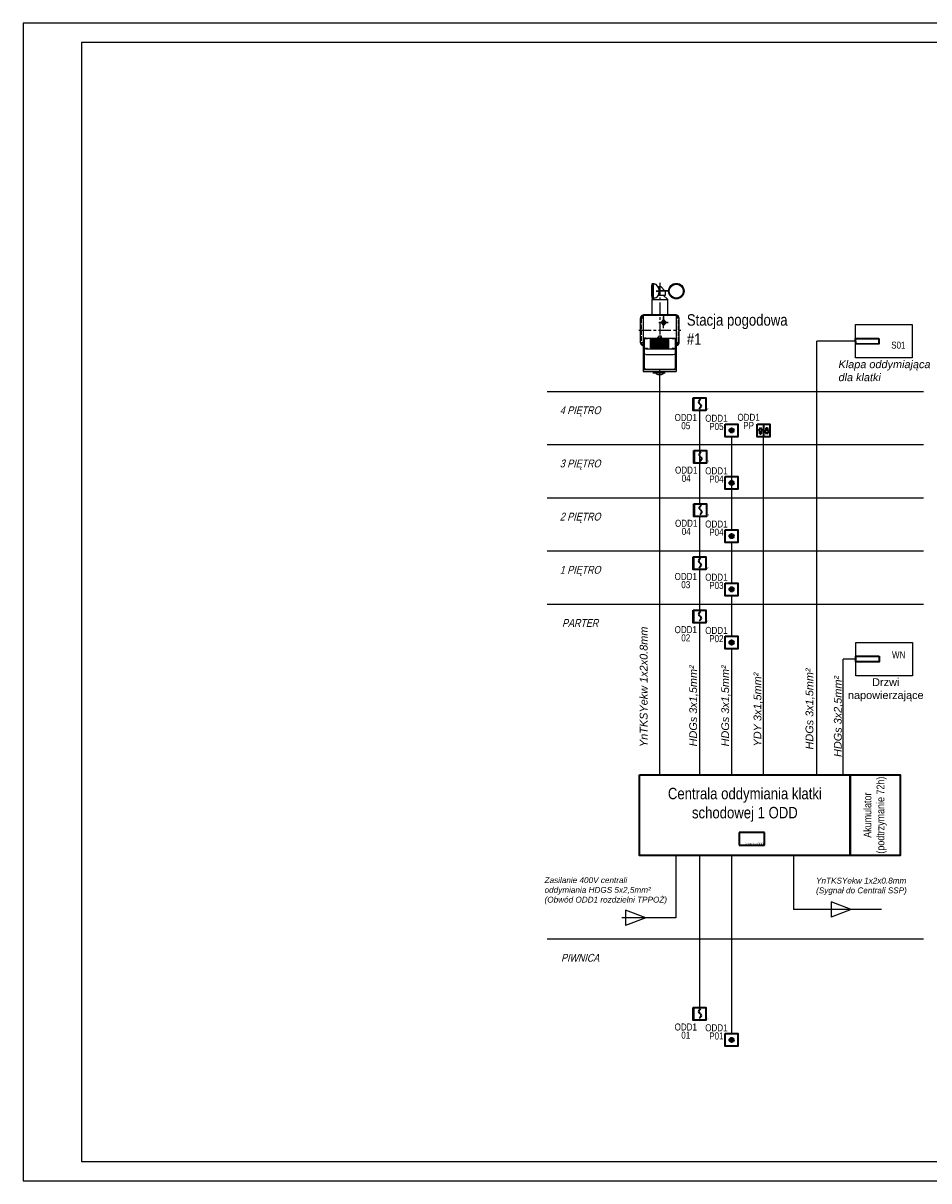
# Model space of a CAD drawing. Header units: millimetres. Extents: x 308 to 111749, y 130 to 32066.
# Tile 8 of 9: x 69749 to 92991, y 2366 to 32066. Entities that reach past the tile are written whole.
import ezdxf
from ezdxf.enums import TextEntityAlignment as Align

# ---------------------------------------------------------------- set-up
doc = ezdxf.new("R2010")
doc.units = ezdxf.units.MM
doc.linetypes.add('ACAD_ISO02W100', pattern=[15, 12, -3])
doc.linetypes.add('MITTE', pattern=[50.8, 31.75, -6.35, 6.35, -6.35])
for name, color, linetype in [('$ MP opisy', 7, 'Continuous'), ('INSTELEKTR', 7, 'Continuous'), ('ZEICHNUNG', 7, 'Continuous')]:
    doc.layers.add(name, color=color, linetype=linetype)
for name, color, linetype, lineweight in [('CP_LINENORM', 251, 'Continuous', 25), ('Elementy ODD', 3, 'Continuous', 35), ('Elementy SAP', 1, 'Continuous', 35)]:
    doc.layers.add(name, color=color, linetype=linetype, lineweight=lineweight)
doc.styles.add('DYN_DIM', font='ARIAL.TTF')
doc.styles.add('GENERATED_STYLE_10', font='ARIALN.TTF')
doc.styles.add('ROMANS', font='ARIALN.TTF', dxfattribs={"width": 0.7})
doc.styles.get("Standard").update_dxf_attribs({"font": 'arial.ttf'})

# ---------------------------------------------------------------- blocks, each defined once
blk = doc.blocks.new('czujka dymu')
h = blk.add_hatch(color=256)
h.set_gradient(color1=(255, 0, 0), color2=(224, 0, 0), one_color=1, name='INVSPHERICAL')
h.paths.add_polyline_path([(-28.7, 16.3), (-28.7, 32.5), (-32.5, 32.5), (-32.5, 16.3)])
h.paths.add_polyline_path([(-28.7, 0), (-28.7, 16.3), (-32.5, 16.3), (-32.5, 0)])
for p, q in [((-18, 22), (-17.5, 24)), ((-17.5, 19.9), (-18, 22)), ((-17.5, 24), (-16, 26.4)), ((-16.3, 18.1), (-17.5, 19.9)), ((-14.3, 6.9), (-16.9, 4)), ((-16, 17.5), (-16.3, 18.1)), ((-16, 26.4), (-13.4, 29.2)), ((-15.1, 16.6), (-16, 17.5)), ((-15.1, 16.6), (-14.3, 15.7)), ((-14.3, 15.7), (-13.9, 15.1)), ((-12.8, 9.2), (-14.3, 6.9)), ((-13.9, 15.1), (-12.8, 13.4)), ((-12.8, 13.4), (-12.3, 11.3)), ((-12.3, 11.3), (-12.8, 9.2))]:
    blk.add_line(p, q)
blk.add_lwpolyline([(-32.5, 32.5), (0, 32.5), (0, 0), (-32.5, 0)], close=True)
blk.add_text('R', height=5.08).set_placement((1.4, 1.3))
blk = doc.blocks.new('przycisk przewietrzania')
for p, q in [((16.3, 32.5), (16.3, 0)), ((7, 7.7), (10, 7.7))]:
    blk.add_line(p, q)
at = {"ltscale": 4}
for p, q in [((3.6, 16.2), (8.3, 24.7)), ((7, 16.2), (3.6, 16.2)), ((7, 7.7), (7, 16.2)), ((8.3, 24.7), (13.3, 16.2)), ((10, 16.2), (10, 7.7)), ((13.3, 16.2), (10, 16.2)), ((19.8, 15.3), (23.1, 15.3)), ((24.8, 6.8), (19.8, 15.3)), ((23.1, 15.3), (23.1, 23.7)), ((23.1, 23.7), (26.1, 23.7)), ((29.4, 15.3), (24.8, 6.8)), ((26.1, 23.7), (26.1, 15.3)), ((26.1, 15.3), (29.4, 15.3))]:
    blk.add_line(p, q, dxfattribs=at)
blk.add_lwpolyline([(0, 32.5), (32.5, 32.5), (32.5, 0), (0, 0)], close=True)
blk = doc.blocks.new('przycisk oddymiania')
h = blk.add_hatch(color=256)
h.set_gradient(color1=(255, 0, 0), color2=(255, 0, 0))
h.paths.add_polyline_path([(21.9, 16.3, 1), (10.6, 16.3, 1)])
blk.add_lwpolyline([(0, 32.5), (32.5, 32.5), (32.5, 0), (0, 0)], close=True)
blk.add_circle((16.3, 16.3), 5.61)
blk = doc.blocks.new('WRG80_V')
for p, q in [((-19.1, 120.4), (-17, 120.4)), ((-4.5, 90), (14, 90)), ((-2, 112), (-4, 110)), ((22, 101.2), (-2.1, 101.2)), ((22, 100.2), (-2.1, 100.2)), ((-2, 112), (2, 112)), ((2, 112), (12.8, 101.2)), ((8, 90), (20, 79)), ((13.8, 100.2), (14, 100)), ((14, 90), (14, 100)), ((22, 101.2), (22, 102.2)), ((-18.3, 80.5), (-20, 79)), ((-20, 40), (-20, 79)), ((-19.1, 80.5), (-16.8, 80.5)), ((20, 40), (20, 79)), ((-43.3, 38.5), (41.7, 38.5)), ((-43.3, 38.5), (-43.3, -105.6)), ((-20.8, 38.5), (19.2, 38.5)), ((41.7, 38.5), (41.7, -105.6)), ((-40.8, -21.3), (-40.8, -98.1)), ((-35.8, -20), (34.2, -20)), ((39.2, -21.3), (39.2, -98.1)), ((-35.8, -47.9), (34.2, -47.9)), ((-43.3, -100.9), (41.7, -100.9)), ((-43.3, -105.6), (41.7, -105.6)), ((-35.8, -99.4), (34.2, -99.4)), ((-10.8, -110.2), (-10.8, -105.6)), ((9.2, -110.2), (9.2, -105.6))]:
    blk.add_line(p, q)
at = {"color": 4}
for p, q in [((-2.1, 101.2), (-10, 100.7)), ((-10, 100.7), (-2.1, 100.2)), ((-20, 79), (20, 79)), ((-24.3, -44.6), (-24.3, -23.1)), ((-21.5, -44.9), (-21.5, -24.1)), ((-21.3, -22.3), (19.7, -22.3)), ((-18.8, -22.7), (-18.8, -22.7)), ((-18.8, -44.6), (-18.8, -23.5)), ((-16, -46.4), (-16, -24.1)), ((-13.2, -44.6), (-13.2, -22.3)), ((-10.5, -46.4), (-10.5, -24.1)), ((-7.7, -44.6), (-7.7, -22.3)), ((-5, -46.4), (-5, -24.1)), ((-2.2, -44.6), (-2.2, -22.3)), ((0.6, -46.4), (0.6, -24.1)), ((3.3, -44.6), (3.3, -22.3)), ((6.1, -46.4), (6.1, -24.1)), ((8.8, -44.6), (8.8, -22.3)), ((11.6, -46.4), (11.6, -24.1)), ((14.4, -44.6), (14.4, -22.3)), ((17.1, -45.2), (17.1, -23.4)), ((19.9, -44.6), (19.9, -23.8)), ((22.6, -45.5), (22.6, -24.1)), ((-21.3, -46.4), (19.7, -46.4)), ((-40.8, -68.2), (-43.3, -68.2)), ((-35.8, -62), (34.2, -62)), ((39.2, -68.2), (41.7, -68.2))]:
    blk.add_line(p, q, dxfattribs=at)
at = {"color": 4, "linetype": 'MITTE'}
for p, q in [((9.5, 39.9), (9.5, 14.9)), ((-2.5, 20), (21.5, 20)), ((13.7, -110.2), (-18.3, -110.2)), ((-0.8, -100.9), (-0.8, -121.1))]:
    blk.add_line(p, q, dxfattribs=at)
at = {"color": 0, "linetype": 'Continuous'}
for p, q in [((6.6, 24.9), (3.8, 20)), ((3.8, 20), (6.6, 15.1)), ((12.3, 24.9), (6.6, 24.9)), ((6.6, 15.1), (12.3, 15.1)), ((12.3, 24.9), (15.2, 20)), ((15.2, 20), (12.3, 15.1)), ((-2.5, -14.7), (-5.9, -19.2)), ((-5.6, -20), (-5.9, -19.2)), ((3.1, -15.4), (-2.5, -14.7)), ((5.1, -20), (3.1, -15.4))]:
    blk.add_line(p, q, dxfattribs=at)
at = {"color": 1, "extrusion": (-4.82577e-16, -0.258819, 0.965926)}
blk.add_line((-40.8, -45.4, 0.2), (-40.8, -46.7, 0), dxfattribs=at)
blk.add_circle((42, 100.5), 20)
at = {"color": 4}
blk.add_circle((42, 100.5), 18, dxfattribs=at)
at = {"color": 4, "linetype": 'Continuous'}
blk.add_circle((9.5, 20), 4.93, dxfattribs=at)
for centre, start, end in [((-14.8, 120.9), 206.5004, 264.4494), ((-14.6, 80.1), 96.5122, 154.4945)]:
    blk.add_arc(centre, 2, start, end)
blk.add_arc((-0.3, -19.9), 4.93, 358.8263, 181.1737, dxfattribs=at)
at = {"extrusion": (4.5321e-33, -9.47433e-31, -1)}
blk.add_ellipse((-19, 100.4), major_axis=(-0.1, 20), ratio=0.102149, start_param=3.048003, end_param=6.283185, dxfattribs=at)
at = {"color": 4, "extrusion": (-5.0816e-31, -2.43081e-33, -1)}
blk.add_ellipse((-16.9, 100.5), major_axis=(-0.1, 19.9), ratio=0.097319, start_param=2.942758, end_param=6.478224, dxfattribs=at)
at = {"color": 4}
for centre, major_axis, ratio, start_param, end_param in [((-16.1, 100.5), (0.1, -18.5), 0.082864, 3.141587, 6.28318), ((34.2, -60.7), (5, 0), 0.258819, 4.712389, 6.283185)]:
    blk.add_ellipse(centre, major_axis=major_axis, ratio=ratio, start_param=start_param, end_param=end_param, dxfattribs=at)
for centre, major_axis, ratio, start_param, end_param in [((-16, 100.5), (0, 18.5), 0.752567, -1.535335, -0.073004), ((-16, 100.5), (0, 18.5), 0.752567, 3.227288, 4.693788), ((-35.8, -21.3), (-5, 0), 0.258819, 4.712389, 6.283185), ((34.2, -46.7), (5, 0), 0.258819, 4.712389, 6.283185), ((-0.8, -110.2), (-10, 0), 0.349359, 6.283185, 9.424778), ((34.2, -98.1), (5, 0), 0.258819, 4.712389, 6.283185)]:
    blk.add_ellipse(centre, major_axis=major_axis, ratio=ratio, start_param=start_param, end_param=end_param)
for centre, major_axis in [((-35.8, -21.3), (-3.5, 0)), ((-21.3, -23.1), (-2.99, 0)), ((19.7, -23.1), (-2.99, 0)), ((35.2, -21.3), (-3.5, 0)), ((-35.8, -46.3), (-3.5, 0)), ((34.7, -46.3), (-3.5, 0))]:
    blk.add_ellipse(centre, major_axis=major_axis, ratio=0.249272)
at = {"extrusion": (-7.88861e-32, -1.67878e-63, -1)}
for centre, major_axis in [((34.2, -21.3), (5, 0)), ((-35.8, -46.7), (-5, 0)), ((-35.8, -98.1), (-5, 0))]:
    blk.add_ellipse(centre, major_axis=major_axis, ratio=0.258819, start_param=4.712389, end_param=6.283185, dxfattribs=at)
at = {"extrusion": (-1.31806e-31, -1.32191e-31, -1)}
for centre in [(-21.3, -45.6), (19.7, -45.6)]:
    blk.add_ellipse(centre, major_axis=(-2.99, 0), ratio=0.249272, dxfattribs=at)
at = {"color": 4, "extrusion": (-7.88861e-32, -1.67878e-63, -1)}
blk.add_ellipse((-35.8, -60.7), major_axis=(-5, 0), ratio=0.258819, start_param=4.712389, end_param=6.283185, dxfattribs=at)
at = {"layer": 'ZEICHNUNG', "color": 4, "linetype": 'MITTE'}
for p, q in [((0, 122.2), (0, -22.3)), ((9.5, 5.5), (9.5, 34.5)), ((-54.3, 0), (53.2, 0)), ((20.7, 20), (-1.8, 20))]:
    blk.add_line(p, q, dxfattribs=at)
at = {"layer": 'ZEICHNUNG'}
for p, q in [((-48.3, 34.2), (-46.2, 32.1)), ((-44.7, 37.7), (-43.3, 36.3)), ((43.7, 37.7), (41.6, 35.7)), ((47.2, 34.2), (45.1, 32.1)), ((38, -7), (38, -7)), ((-48.3, -34.2), (-46.2, -32.1)), ((-44.7, -37.7), (-43.3, -36.3)), ((43.7, -37.7), (41.6, -35.7)), ((47.2, -34.2), (45.1, -32.1))]:
    blk.add_line(p, q, dxfattribs=at)
blk.add_lwpolyline([(41.7, -39.7, 0.349202), (49.5, -30), (49.5, 30, 0.414214), (39.5, 40), (-40.5, 40, 0.414214), (-50.5, 30), (-50.5, -30, 0.33478), (-43.3, -39.6, 0.33478)], format="xyb", dxfattribs=at)
at = {"layer": 'ZEICHNUNG', "color": 4, "linetype": 'ACAD_ISO02W100'}
for points in [[(-43.3, 37.5, 0.314793), (-48.5, 30), (-48.5, -30, 0.314793), (-43.3, -37.5, 0.314793)], [(43.1, 37.1, 0.045717), (41.7, 37.7, 0.045717)], [(41.7, -37.7, 0.332972), (47.5, -30), (47.5, 30, 0.117496), (46.6, 33.6)]]:
    blk.add_lwpolyline(points, format="xyb", dxfattribs=at)
at = {"layer": 'ZEICHNUNG'}
for centre, radius, start, end in [((-47.2, 35.3), 1.5, 141.7373, 224.9454), ((-40.5, 30), 10, 128.2627, 141.7373), ((-45.8, 35.3), 2.5, 222.7076, 227.1832), ((-45.8, 33.9), 1.5, 141.7373, 224.9454), ((-39.1, 28.6), 10, 128.2627, 141.7373), ((-45.8, 36.7), 1.5, 45.0546, 128.2627), ((-44.4, 33.9), 2.5, 224.9454, 297.1058), ((-44.4, 35.3), 1.5, 45.0546, 128.2627), ((-45.8, 35.3), 2.5, 42.8168, 47.2924), ((43.4, 33.9), 2.5, 229.0322, 315.0546), ((43.3, 35.3), 1.5, 51.7373, 134.9454), ((44.8, 35.3), 2.5, 132.7076, 137.1832), ((44.7, 36.7), 1.5, 51.7373, 134.9454), ((38.1, 28.6), 10, 38.2627, 51.7373), ((39.5, 30), 10, 38.2627, 51.7373), ((44.7, 33.9), 1.5, 315.0546, 38.2627), ((44.8, 35.3), 2.5, 312.8168, 317.2924), ((46.2, 35.3), 1.5, 315.0546, 38.2627), ((-47.2, -35.3), 1.5, 135.0546, 218.2627), ((-40.5, -30), 10, 218.2627, 231.7373), ((-45.8, -35.3), 2.5, 132.8168, 137.2924), ((-45.8, -33.8), 1.5, 135.0546, 218.2627), ((-39.1, -28.6), 10, 218.2627, 231.7373), ((-45.8, -36.7), 1.5, 231.7373, 314.9454), ((-44.4, -33.9), 2.5, 62.8942, 135.0546), ((-44.4, -35.3), 1.5, 231.7373, 314.9454), ((-45.8, -35.3), 2.5, 312.7076, 317.1832), ((43.4, -33.9), 2.5, 44.9454, 130.9678), ((43.3, -35.3), 1.5, 225.0546, 308.2627), ((44.8, -35.3), 2.5, 222.8168, 227.2924), ((44.7, -36.7), 1.5, 225.0546, 308.2627), ((38.1, -28.6), 10, 308.2627, 321.7373), ((39.5, -30), 10, 308.2627, 321.7373), ((44.7, -33.8), 1.5, 321.7373, 44.9454), ((44.8, -35.3), 2.5, 42.7076, 47.1832), ((46.2, -35.3), 1.5, 321.7373, 44.9454)]:
    blk.add_arc(centre, radius, start, end, dxfattribs=at)
blk = doc.blocks.new('centralka ODD')
for p, q in [((65, 32.5), (0, 32.5)), ((0, 32.5), (0, 0)), ((65, 0), (65, 32.5)), ((0, 0), (65, 0))]:
    blk.add_line(p, q)
blk.add_text('Centralka ODD', height=5.08).set_placement((14.2, 1.3))

msp = doc.modelspace()

# ---------------------------------------------------------------- linework, layer by layer
at = {"color": 1}
for p, q in [((90114, 12781, 24), (90114, 23906, 25)), ((91112, 23906, 25), (90114, 23906, 25)), ((87928, 21456, 26), (87928, 19068, 26)), ((88749, 12781, 27), (88749, 21450, 26)), ((87928, 18743, 26), (87928, 17703, 26)), ((87928, 18743, 26), (87928, 17703, 26)), ((87928, 17378, 26), (87928, 16339, 26)), ((87928, 16014, 26), (87928, 12781, 27)), ((91121, 15751, 25), (90796, 15751, 25)), ((90796, 12781, 24), (90796, 15751, 25)), ((87928, 10725, 26), (87928, 6132, 27)), ((89513, 10716, 24), (89513, 9325, 25)), ((91773, 9325, 26), (89513, 9325, 26)), ((86502, 9115, 24), (85115, 9115, 24))]:
    msp.add_line(p, q, dxfattribs=at)
at = {"color": 3}
for p, q in [((86082, 23036, 25), (86082, 12781, 24)), ((87106, 22127, 26), (87106, 19738, 26)), ((87106, 19413, 26), (87106, 18374, 26)), ((87106, 18048, 26), (87106, 17009, 26)), ((87106, 18048, 26), (87106, 17009, 26)), ((87106, 16684, 26), (87106, 12781, 27)), ((87106, 10715, 26), (87106, 6812, 27))]:
    msp.add_line(p, q, dxfattribs=at)
for p, q in [((90995, 9325, 26), (90480, 9520, 26)), ((90480, 9520, 26), (90480, 9130, 26)), ((85725, 9115, 24), (85210, 9310, 24)), ((85210, 9310, 24), (85210, 8920, 24)), ((90995, 9325, 26), (90480, 9130, 26)), ((85725, 9115, 24), (85210, 8920, 24))]:
    msp.add_line(p, q)
at = {"elevation": 25}
for points in [[(91112, 24333), (92562, 24333), (92562, 23479), (91112, 23479)], [(91121, 16178), (92570, 16178), (92570, 15324), (91121, 15324)]]:
    msp.add_lwpolyline(points, close=True, dxfattribs=at)
at = {"lineweight": 35, "elevation": 24}
for points in [[(85565, 12781), (90974, 12781), (90974, 10716), (85565, 10716)], [(90974, 12781), (92252, 12781), (92252, 10716), (90974, 10716)]]:
    msp.add_lwpolyline(points, close=True, dxfattribs=at)
at = {"layer": 'CP_LINENORM', "linetype": 'Continuous'}
for p, q in [((111749, 32066, 26), (69749, 32066, 26)), ((69749, 32066, 26), (69749, 2366, 26)), ((69749, 2366, 26), (111749, 2366, 26))]:
    msp.add_line(p, q, dxfattribs=at)
at = {"layer": 'CP_LINENORM'}
for p, q in [((111249, 31566, 26), (71249, 31566, 26)), ((71249, 31566, 26), (71249, 2866, 26)), ((71249, 2866, 26), (111249, 2866, 26))]:
    msp.add_line(p, q, dxfattribs=at)
at = {"layer": 'Elementy ODD', "elevation": 25}
for points in [[(91705, 23979), (91705, 23836), (91113, 23834), (91112, 23977)], [(91714, 15825), (91714, 15682), (91121, 15680), (91121, 15823)]]:
    msp.add_lwpolyline(points, close=True, dxfattribs=at)
at = {"layer": 'INSTELEKTR', "color": 0, "ltscale": 10}
for p, q in [((92854, 22609, 26), (83194, 22609, 26)), ((92854, 21245, 26), (83194, 21245, 26)), ((92854, 19880, 26), (83194, 19880, 26)), ((92854, 18516, 26), (83194, 18516, 26)), ((92854, 17151, 26), (83194, 17151, 26)), ((92854, 17151, 26), (83194, 17151, 26)), ((92854, 8563, 26), (83194, 8563, 26))]:
    msp.add_line(p, q, dxfattribs=at)
at = {"layer": 'INSTELEKTR', "color": 1, "ltscale": 10}
msp.add_line((86502, 10716, 24), (86502, 9115, 24), dxfattribs=at)

# ---------------------------------------------------------------- block references
at = {"color": 0, "xscale": 10, "yscale": 10, "zscale": 10}
msp.add_blockref('WRG80_V', (86090, 24186, 25), dxfattribs=at)
at = {"layer": 'Elementy ODD', "xscale": 10, "yscale": 10, "zscale": 10}
for name, p in [('czujka dymu', (87269, 22127, 26)), ('przycisk oddymiania', (87765, 21456, 26)), ('przycisk przewietrzania', (88587, 21450, 26)), ('czujka dymu', (87281, 20778, 26)), ('przycisk oddymiania', (87765, 20107, 26)), ('czujka dymu', (87281, 19413, 26)), ('przycisk oddymiania', (87765, 18743, 26)), ('czujka dymu', (87269, 18048, 26)), ('przycisk oddymiania', (87765, 17378, 26)), ('czujka dymu', (87269, 16684, 26)), ('przycisk oddymiania', (87765, 16014, 26)), ('centralka ODD', (88123, 10974, 13)), ('czujka dymu', (87269, 6490, 26)), ('przycisk oddymiania', (87765, 5819, 26))]:
    msp.add_blockref(name, p, dxfattribs=at)

# ---------------------------------------------------------------- texts
at = {"layer": '$ MP opisy', "color": 7, "ltscale": 2.5, "char_height": 294, "width": 4543.86, "style": 'GENERATED_STYLE_10'}
for s, insert, attachment_point in [('Stacja pogodowa\\P#1', (86781, 24599, 25), 1), ('Centrala oddymiania klatki\\Pschodowej 1 ODD', (88269, 12013, 24), 5)]:
    msp.add_mtext(s, dxfattribs=dict(at, insert=insert, attachment_point=attachment_point))
at = {"layer": '$ MP opisy', "color": 7, "ltscale": 2.5, "insert": (91613, 11748, 24), "char_height": 200, "attachment_point": 5, "rotation": 90, "style": 'GENERATED_STYLE_10'}
msp.add_mtext('Akumulator\\P(podtrzymanie 72h) ', dxfattribs=at)
at = {"style": 'DYN_DIM'}
for s, insert, char_height, width, attachment_point in [('\\fArial|b0|i1;Klapa oddymiaj\\fArial|b0|i1|c238;ąca  dla klatki', (90672, 23415, 23), 200, 2505.21, 1), ('Drzwi napowierzające', (91885, 15260, 24), 200, 1453.24, 2), ('\\C7;\\fArial|b0|i1;Zasilanie 400V centrali\\Poddymiania HDGS 5x2,5mm²\\P(Obwód \\C1;ODD1\\C7; rozdzielni \\C1;\\fArial|b0|i1|c238;TPPOŻ\\C7;)\\P\\C33;\\fTahoma|b0|i0;\\P\\P', (83129, 10155, 24), 150, 3190.13, 1), ('\\fArial|b0|i1;YnTKSYekw 1x2x0.8mm\\C7;\\P(Sygna\\fArial|b0|i1|c238;ł do Centrali SSP)\\P\\C33;\\fTahoma|b0|i0;\\P\\P', (90096, 10143, 26), 150, 3190.13, 1)]:
    msp.add_mtext(s, dxfattribs=dict(at, insert=insert, char_height=char_height, width=width, attachment_point=attachment_point))
at = {"char_height": 200, "attachment_point": 1, "rotation": 90, "style": 'DYN_DIM'}
for s, insert, width in [('\\fArial|b0|i1;YnTKSYekw 1x2x0.8mm', (85572, 13495, 24), 3325.05), ('\\fArial|b0|i1;HDGs 3x1,5mm²', (86842, 13511, 24), 3325.05), ('\\fArial|b0|i1;HDGs 3x1,5mm²', (87664, 13511, 24), 3325.05), ('\\fArial|b0|i1;HDGs 3x1,5mm²', (89826, 13432, 24), 2214.01), ('\\fArial|b0|i1;YDY 3x1,5mm²', (88492, 13509, 24), 2214.01), ('\\fArial|b0|i1;HDGs 3x2,5mm²', (90554, 13240, 26), 2214.01)]:
    msp.add_mtext(s, dxfattribs=dict(at, insert=insert, width=width))
at = {"layer": 'Elementy SAP', "linetype": 'Continuous', "lineweight": 18, "char_height": 180, "width": 479.54, "attachment_point": 2, "line_spacing_factor": 0.7}
for s, insert in [('\\pt4.93889,9.87778,14.8167,19.7556,24.6944,29.6333,34.5722,39.5111,44.45,49.3889,54.3278;\\C3;\\fArial Narrow|b0|i0|c238;\\A1;\\PS01', (92208, 24106, 27)), ('\\pt4.93889,9.87778,14.8167,19.7556,24.6944,29.6333,34.5722,39.5111,44.45,49.3889,54.3278;\\C3;\\fArial Narrow|b0|i0|c238;\\A1;ODD1\\P05', (86753, 22039, 26)), ('\\pt4.93889,9.87778,14.8167,19.7556,24.6944,29.6333,34.5722,39.5111,44.45,49.3889,54.3278;\\C3;\\fArial Narrow|b0|i0|c238;\\A1;ODD1\\PP05', (87539, 22020, 26)), ('\\pt4.93889,9.87778,14.8167,19.7556,24.6944,29.6333,34.5722,39.5111,44.45,49.3889,54.3278;\\C3;\\fArial Narrow|b0|i0|c238;\\A1;ODD1\\PPP', (88365, 22044, 26)), ('\\pt4.93889,9.87778,14.8167,19.7556,24.6944,29.6333,34.5722,39.5111,44.45,49.3889,54.3278;\\C3;\\fArial Narrow|b0|i0|c238;\\A1;ODD1\\P04', (86764, 20690, 26)), ('\\pt4.93889,9.87778,14.8167,19.7556,24.6944,29.6333,34.5722,39.5111,44.45,49.3889,54.3278;\\C3;\\fArial Narrow|b0|i0|c238;\\A1;ODD1\\PP04', (87539, 20671, 26)), ('\\pt4.93889,9.87778,14.8167,19.7556,24.6944,29.6333,34.5722,39.5111,44.45,49.3889,54.3278;\\C3;\\fArial Narrow|b0|i0|c238;\\A1;ODD1\\P04', (86764, 19326, 26)), ('\\pt4.93889,9.87778,14.8167,19.7556,24.6944,29.6333,34.5722,39.5111,44.45,49.3889,54.3278;\\C3;\\fArial Narrow|b0|i0|c238;\\A1;ODD1\\PP04', (87539, 19306, 26)), ('\\pt4.93889,9.87778,14.8167,19.7556,24.6944,29.6333,34.5722,39.5111,44.45,49.3889,54.3278;\\C3;\\fArial Narrow|b0|i0|c238;\\A1;ODD1\\P03', (86753, 17961, 26)), ('\\pt4.93889,9.87778,14.8167,19.7556,24.6944,29.6333,34.5722,39.5111,44.45,49.3889,54.3278;\\C3;\\fArial Narrow|b0|i0|c238;\\A1;ODD1\\PP03', (87539, 17942, 26)), ('\\pt4.93889,9.87778,14.8167,19.7556,24.6944,29.6333,34.5722,39.5111,44.45,49.3889,54.3278;\\C3;\\fArial Narrow|b0|i0|c238;\\A1;ODD1\\P02', (86753, 16597, 26)), ('\\pt4.93889,9.87778,14.8167,19.7556,24.6944,29.6333,34.5722,39.5111,44.45,49.3889,54.3278;\\C3;\\fArial Narrow|b0|i0|c238;\\A1;ODD1\\PP02', (87539, 16577, 26)), ('\\pt4.93889,9.87778,14.8167,19.7556,24.6944,29.6333,34.5722,39.5111,44.45,49.3889,54.3278;\\C3;\\fArial Narrow|b0|i0|c238;\\A1;WN', (92216, 15951, 27)), ('\\pt4.93889,9.87778,14.8167,19.7556,24.6944,29.6333,34.5722,39.5111,44.45,49.3889,54.3278;\\C3;\\fArial Narrow|b0|i0|c238;\\A1;ODD1\\P01', (86753, 6403, 26)), ('\\pt4.93889,9.87778,14.8167,19.7556,24.6944,29.6333,34.5722,39.5111,44.45,49.3889,54.3278;\\C3;\\fArial Narrow|b0|i0|c238;\\A1;ODD1\\PP01', (87539, 6383, 26))]:
    msp.add_mtext(s, dxfattribs=dict(at, insert=insert))
at = {"layer": 'INSTELEKTR', "color": 0, "style": 'ROMANS', "oblique": 15}
for s, p in [('4 PIĘTRO', (84042, 22035, 26)), ('3 PIĘTRO', (84042, 20670, 26)), ('2 PIĘTRO', (84042, 19306, 26)), ('1 PIĘTRO', (84042, 17941, 26)), ('PARTER', (84042, 16577, 26)), ('PIWNICA', (84042, 7988, 26))]:
    msp.add_text(s, height=200, dxfattribs=at).set_placement(p, align=Align.CENTER)

doc.saveas('drawing.dxf')
